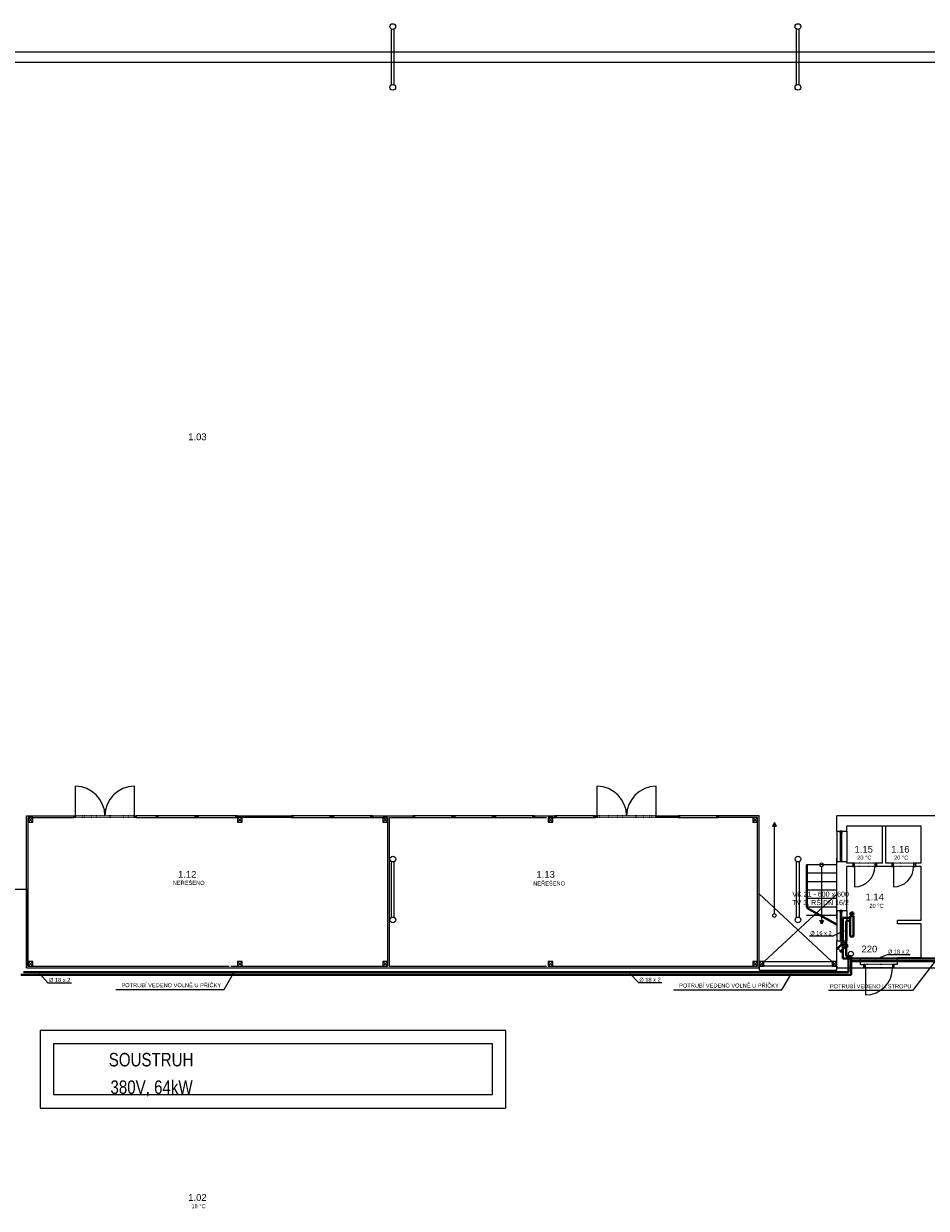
# Model space of a CAD drawing. Header units: millimetres. Extents: x 0 to 1216358, y -266558 to 2852.
# Tile 8 of 76: x 968233 to 994964, y -140960 to -105886. Entities that reach past the tile are written whole.
import ezdxf

# ---------------------------------------------------------------- set-up
doc = ezdxf.new("R2010")
doc.units = ezdxf.units.MM
for name, pattern in [('DASHED', [0.75, 0.5, -0.25]), ('DĚLICÍ2', [15.875, 6.35, -3.175, 0, -3.175, 0, -3.175]), ('ČÁRKOVANÁ2', [0.375, 0.25, -0.125])]:
    doc.linetypes.add(name, pattern=pattern)
doc.layers.get('0').update_dxf_attribs({"lineweight": 13})
for name, color, linetype, lineweight in [('1-UT-POPIS', 7, 'Continuous', 13), ('1-UT-ROZ-ZPATECKA', 6, 'DASHED', 40), ('1-UT-ROZVODY', 4, 'Continuous', 40), ('1-UT-TELESA', 7, 'Continuous', 40), ('St_plocha_místnosti', 250, 'Continuous', 18)]:
    doc.layers.add(name, color=color, linetype=linetype, lineweight=lineweight)
doc.styles.add('Andy', font='arial.ttf')
doc.styles.add('SPIRITTXTSTYLE1', font='arial.ttf')
doc.styles.get("Standard").update_dxf_attribs({"font": 'arial.ttf'})

# ---------------------------------------------------------------- blocks, each defined once
blk = doc.blocks.new('EDWED')
at = {"color": 8, "ltscale": 2}
for p, q in [((872907, -201630), (969137, -201630)), ((872607, -201930), (969437, -201930)), ((941177, -224450), (941119, -224552)), ((941236, -224552), (941177, -224450)), ((941177, -227146), (941177, -224450)), ((947137, -224250), (943027, -224250)), ((943027, -224700), (943027, -224250)), ((941119, -224552), (941236, -224552)), ((943027, -224700), (943327, -224700)), ((945527, -224550), (943327, -224550)), ((944377, -224550), (943327, -224550)), ((943327, -224700), (943327, -224550)), ((944377, -225650), (944377, -224550)), ((944477, -225650), (944477, -224550)), ((945527, -224550), (944477, -224550)), ((945527, -225650), (945527, -224550)), ((942577, -225755), (942577, -227450)), ((943027, -225600), (943327, -225600)), ((943027, -227050), (943027, -225600)), ((943327, -225650), (943327, -225600)), ((943502, -225650), (943327, -225650)), ((943502, -225750), (943327, -225750)), ((943327, -227050), (943327, -225750)), ((943502, -225650), (943502, -225750)), ((944202, -225650), (944202, -225750)), ((944377, -225650), (944202, -225650)), ((944652, -225750), (944202, -225750)), ((944652, -225650), (944477, -225650)), ((944652, -225650), (944652, -225750)), ((945352, -225650), (945352, -225750)), ((945527, -225650), (945352, -225650)), ((945527, -225750), (945352, -225750)), ((945527, -227350), (945527, -225750)), ((943027, -228700), (940727, -226560)), ((940727, -228700), (943027, -226570)), ((943027, -227050), (943327, -227050)), ((942577, -227450), (942519, -227349)), ((942519, -227349), (942636, -227349)), ((942636, -227349), (942577, -227450)), ((944827, -227450), (944827, -227350)), ((945527, -227350), (944827, -227350)), ((945527, -227450), (944827, -227450)), ((945527, -228450), (945527, -227450)), ((943027, -227950), (943327, -227950)), ((943027, -228750), (943027, -227950)), ((943327, -228450), (943327, -227950)), ((943327, -228450), (943727, -228450)), ((943727, -228650), (943727, -228450)), ((943727, -228650), (943827, -228650)), ((943827, -228750), (943827, -228650)), ((944827, -228650), (944727, -228650)), ((944727, -228750), (944727, -228650)), ((945527, -228450), (944827, -228450)), ((944827, -228650), (944827, -228450)), ((943027, -228750), (943827, -228750)), ((943827, -228750), (943827, -228750)), ((943827, -228750), (943827, -228750)), ((944727, -228750), (946177, -228750))]:
    blk.add_line(p, q, dxfattribs=at)
at = {"color": 8}
for p, q in [((919027, -224250), (919206, -224250)), ((919027, -228750), (919027, -224250)), ((919077, -224300), (919206, -224300)), ((919077, -228700), (919077, -224300)), ((919206, -224250), (920427, -224250)), ((919206, -224300), (920427, -224300)), ((920427, -224300), (920427, -224250)), ((922877, -224250), (922277, -224250)), ((922277, -224300), (922277, -224250)), ((922277, -224300), (922877, -224300)), ((922877, -224300), (922877, -224250)), ((925277, -224250), (926877, -224250)), ((925277, -224300), (925277, -224250)), ((926877, -224300), (925277, -224300)), ((926877, -224300), (926877, -224250)), ((929277, -224250), (930477, -224250)), ((929277, -224300), (929277, -224250)), ((929277, -224300), (929717, -224300)), ((929717, -224300), (929717, -228700)), ((929767, -224300), (929767, -228700)), ((929767, -224300), (930477, -224300)), ((930477, -224300), (930477, -224250)), ((934077, -224250), (934677, -224250)), ((934077, -224300), (934077, -224250)), ((934077, -224300), (934427, -224300)), ((934477, -224300), (934677, -224300)), ((934677, -224300), (934677, -224250)), ((937727, -224250), (938327, -224250)), ((937727, -224300), (937727, -224250)), ((938327, -224300), (937727, -224300)), ((938327, -224300), (938327, -224250)), ((939527, -224300), (939527, -224250)), ((940727, -224250), (939527, -224250)), ((940677, -224300), (939527, -224300)), ((940677, -225677), (940677, -224300)), ((940677, -228700), (940677, -224300)), ((940727, -228750), (940727, -224250)), ((943027, -224700), (943027, -225600)), ((943327, -224700), (943327, -225600)), ((943027, -227284), (943027, -225500)), ((943027, -225700), (942127, -225700)), ((942127, -226950), (942127, -225700)), ((942157, -226967), (942157, -225700)), ((943027, -225950), (942127, -225950)), ((943027, -226200), (942127, -226200)), ((911197, -226425), (919027, -226425)), ((919027, -226425), (919027, -228750)), ((943027, -226450), (942127, -226450)), ((943027, -226700), (942127, -226700)), ((942127, -226950), (943027, -227450)), ((943027, -226950), (942127, -226950)), ((942127, -226984), (943027, -227484)), ((942515, -227200), (942127, -227200)), ((943027, -227200), (942577, -227200)), ((943027, -227050), (943027, -227950)), ((943327, -227050), (943327, -227950)), ((940867, -228700), (940867, -228560)), ((940867, -228560), (942887, -228560)), ((942887, -228560), (942887, -228700)), ((919027, -228750), (940727, -228750)), ((919027, -228750), (940727, -228750)), ((919077, -228700), (925027, -228700)), ((925077, -228700), (929717, -228700)), ((929767, -228700), (934427, -228700)), ((934477, -228700), (940677, -228700)), ((940727, -228750), (940727, -228700)), ((940727, -228700), (940867, -228700)), ((943027, -228700), (940727, -228700)), ((940727, -228700), (940727, -228820)), ((940727, -228820), (943027, -228820)), ((942887, -228700), (943027, -228700)), ((943027, -228700), (943027, -228750)), ((943027, -228820), (943027, -228700)), ((943027, -228750), (954527, -228750)), ((932829, -231002), (919829, -231002)), ((919829, -231002), (919829, -232502)), ((932829, -232502), (932829, -231002)), ((919829, -232502), (932829, -232502))]:
    blk.add_line(p, q, dxfattribs=at)
at = {"color": 8, "lineweight": 18, "ltscale": 2}
for p, q in [((929837, -227255), (929837, -225605)), ((929917, -227255), (929917, -225605)), ((941837, -227255), (941837, -225605)), ((941917, -227255), (941917, -225605))]:
    blk.add_line(p, q, dxfattribs=at)
at = {"color": 8, "linetype": 'ČÁRKOVANÁ2', "ltscale": 4}
for p, q in [((933229, -230602), (919429, -230602)), ((919429, -230602), (919429, -232902)), ((933229, -232902), (933229, -230602)), ((919429, -232902), (933229, -232902))]:
    blk.add_line(p, q, dxfattribs=at)
at = {"color": 8, "lineweight": 18, "ltscale": 2}
for points in [[(929834, -202605), (929834, -200955)], [(929914, -202605), (929914, -200955)], [(941834, -202605), (941834, -200955)], [(941914, -202605), (941914, -200955)]]:
    blk.add_lwpolyline(points, dxfattribs=at)
at = {"color": 8, "ltscale": 2}
for points in [[(920477, -224250), (920477, -223375)], [(922227, -224250), (922227, -223375)], [(935927, -224250), (935927, -223375)], [(937677, -224250), (937677, -223375)], [(919077, -224300), (919217, -224440)], [(919217, -224300), (919077, -224440)], [(925277, -224300), (925417, -224440)], [(925417, -224300), (925277, -224440)], [(929577, -224300), (929717, -224440)], [(929717, -224300), (929577, -224440)], [(934477, -224300), (934617, -224440)], [(934617, -224300), (934477, -224440)], [(940537, -224300), (940677, -224440)], [(940677, -224300), (940537, -224440)], [(943552, -225750), (943552, -226350)], [(944702, -225750), (944702, -226350)], [(919077, -228560), (919217, -228700)], [(919217, -228560), (919077, -228700)], [(925277, -228560), (925417, -228700)], [(925417, -228560), (925277, -228700)], [(929577, -228560), (929717, -228700)], [(929717, -228560), (929577, -228700)], [(934477, -228560), (934617, -228700)], [(934617, -228560), (934477, -228700)], [(940537, -228560), (940677, -228700)], [(940677, -228560), (940537, -228700)], [(940727, -228560), (940867, -228700)], [(940867, -228560), (940727, -228700)], [(942887, -228560), (943027, -228700)], [(943027, -228560), (942887, -228700)], [(943877, -228752), (943877, -229552)]]:
    blk.add_lwpolyline(points, dxfattribs=at)
for points in [[(919077, -224440), (919217, -224440), (919217, -224300), (919077, -224300)], [(920427, -224250), (920477, -224250), (920477, -224300), (920427, -224300)], [(922227, -224250), (922277, -224250), (922277, -224300), (922227, -224300)], [(922877, -224300), (924077, -224300), (924077, -224250), (922877, -224250)], [(922877, -224300), (922927, -224300), (922927, -224250), (922877, -224250)], [(924077, -224300), (924027, -224300), (924027, -224250), (924077, -224250)], [(924077, -224300), (925277, -224300), (925277, -224250), (924077, -224250)], [(924077, -224300), (924127, -224300), (924127, -224250), (924077, -224250)], [(925277, -224300), (925227, -224300), (925227, -224250), (925277, -224250)], [(925277, -224440), (925417, -224440), (925417, -224300), (925277, -224300)], [(926877, -224300), (928077, -224300), (928077, -224250), (926877, -224250)], [(926877, -224300), (926927, -224300), (926927, -224250), (926877, -224250)], [(928077, -224300), (928027, -224300), (928027, -224250), (928077, -224250)], [(928077, -224300), (929277, -224300), (929277, -224250), (928077, -224250)], [(928077, -224300), (928127, -224300), (928127, -224250), (928077, -224250)], [(929277, -224300), (929227, -224300), (929227, -224250), (929277, -224250)], [(929577, -224440), (929717, -224440), (929717, -224300), (929577, -224300)], [(930477, -224300), (931677, -224300), (931677, -224250), (930477, -224250)], [(930477, -224300), (930527, -224300), (930527, -224250), (930477, -224250)], [(931677, -224300), (931627, -224300), (931627, -224250), (931677, -224250)], [(931677, -224300), (932877, -224300), (932877, -224250), (931677, -224250)], [(931677, -224300), (931727, -224300), (931727, -224250), (931677, -224250)], [(932877, -224300), (932827, -224300), (932827, -224250), (932877, -224250)], [(932877, -224300), (934077, -224300), (934077, -224250), (932877, -224250)], [(932877, -224300), (932927, -224300), (932927, -224250), (932877, -224250)], [(934077, -224300), (934027, -224300), (934027, -224250), (934077, -224250)], [(934477, -224440), (934617, -224440), (934617, -224300), (934477, -224300)], [(934677, -224300), (935877, -224300), (935877, -224250), (934677, -224250)], [(934677, -224300), (934727, -224300), (934727, -224250), (934677, -224250)], [(935877, -224300), (935827, -224300), (935827, -224250), (935877, -224250)], [(935877, -224250), (935927, -224250), (935927, -224300), (935877, -224300)], [(937677, -224250), (937727, -224250), (937727, -224300), (937677, -224300)], [(938327, -224300), (939527, -224300), (939527, -224250), (938327, -224250)], [(938327, -224300), (938377, -224300), (938377, -224250), (938327, -224250)], [(939527, -224300), (939477, -224300), (939477, -224250), (939527, -224250)], [(940537, -224440), (940677, -224440), (940677, -224300), (940537, -224300)], [(943177, -225600), (943177, -224700), (943127, -224700), (943127, -225600)], [(943177, -224700), (943177, -224750), (943127, -224750), (943127, -224700)], [(943177, -225600), (943177, -225550), (943127, -225550), (943127, -225600)], [(943502, -225750), (943552, -225750), (943552, -225650), (943502, -225650)], [(944152, -225749), (944202, -225749), (944202, -225649), (944152, -225649)], [(944652, -225750), (944702, -225750), (944702, -225650), (944652, -225650)], [(945302, -225749), (945352, -225749), (945352, -225649), (945302, -225649)], [(943177, -227950), (943177, -227050), (943127, -227050), (943127, -227950)], [(943177, -227050), (943177, -227100), (943127, -227100), (943127, -227050)], [(943177, -227950), (943177, -227900), (943127, -227900), (943127, -227950)], [(919077, -228700), (919217, -228700), (919217, -228560), (919077, -228560)], [(925277, -228700), (925417, -228700), (925417, -228560), (925277, -228560)], [(929577, -228700), (929717, -228700), (929717, -228560), (929577, -228560)], [(934477, -228700), (934617, -228700), (934617, -228560), (934477, -228560)], [(940537, -228700), (940677, -228700), (940677, -228560), (940537, -228560)], [(940727, -228700), (940867, -228700), (940867, -228560), (940727, -228560)], [(942887, -228700), (943027, -228700), (943027, -228560), (942887, -228560)], [(943827, -228752), (943877, -228752), (943877, -228652), (943827, -228652)], [(944677, -228751), (944727, -228751), (944727, -228651), (944677, -228651)]]:
    blk.add_lwpolyline(points, close=True, dxfattribs=at)
at = {"color": 8, "linetype": 'DĚLICÍ2', "ltscale": 2}
for points in [[(922227, -224250), (920477, -224250)], [(922227, -224300), (920477, -224300)], [(937677, -224250), (935927, -224250)], [(937677, -224300), (935927, -224300)], [(944152, -225649), (943552, -225650)], [(944152, -225749), (943552, -225750)], [(945302, -225649), (944702, -225650)], [(945302, -225749), (944702, -225750)], [(944677, -228651), (943877, -228652)], [(944677, -228751), (943877, -228752)]]:
    blk.add_lwpolyline(points, dxfattribs=at)
at = {"color": 8, "ltscale": 2}
for centre, radius in [((929874, -200880), 85), ((941874, -200880), 85), ((929874, -202680), 85), ((941874, -202680), 85), ((929877, -225530), 85), ((941877, -225530), 85), ((942577, -225700), 54.6), ((929877, -227330), 85), ((941177, -227200), 54.6), ((941877, -227330), 85), ((943443, -228334), 75)]:
    blk.add_circle(centre, radius, dxfattribs=at)
for centre, radius, start, end in [((920477, -224250), 875, 0, 90), ((922227, -224250), 875, 90, 180), ((935927, -224250), 875, 0, 90), ((937677, -224250), 875, 90, 180), ((943552, -225750), 600, 270, 0), ((944702, -225750), 600, 270, 0), ((943877, -228752), 800, 270, 0)]:
    blk.add_arc(centre, radius, start, end, dxfattribs=at)
at = {"color": 8, "width": 0.8}
for s, p in [('SOUSTRUH', (921465, -231668)), ('380V, 64kW', (921515, -232483))]:
    blk.add_text(s, height=400, dxfattribs=at).set_placement(p)

msp = doc.modelspace()

# ---------------------------------------------------------------- hatches: boundary and pattern name
at = {"layer": '1-UT-TELESA'}
h = msp.add_hatch(color=7, dxfattribs=at)
h.dxf.hatch_style = 1
h.paths.add_polyline_path([(992812.3, -132246.5, 1), (992712.3, -132246.5, 1)])

# ---------------------------------------------------------------- linework, layer by layer
at = {"layer": '1-UT-POPIS'}
for p, q in [((992189.9, -132905.3), (991508.3, -132905.3)), ((992189.9, -132905.3), (992539.6, -132735.6)), ((993807.8, -133451.2), (993464.2, -133592.8)), ((994489.4, -133451.2), (993807.8, -133451.2)), ((968962.6, -134290.9), (968704.3, -134010.6)), ((969644.3, -134290.9), (968962.6, -134290.9)), ((986445.7, -134283.7), (986187.4, -134003.4)), ((987127.3, -134283.7), (986445.7, -134283.7))]:
    msp.add_line(p, q, dxfattribs=at)
at = {"layer": '1-UT-POPIS', "ltscale": 0.1}
for p, q in [((994572.7, -134499.9), (995268.6, -133600.5)), ((974172.3, -134483.4), (974450.2, -134001.9)), ((990689, -134493.5), (990967, -134012)), ((970964.1, -134483.4), (974172.3, -134483.4)), ((987480.8, -134493.5), (990689, -134493.5)), ((992065.2, -134499.9), (994572.7, -134499.9))]:
    msp.add_line(p, q, dxfattribs=at)
at = {"layer": '1-UT-ROZ-ZPATECKA', "linetype": 'ByBlock'}
for p, q in [((992561.1, -133223.2), (992414.2, -133370.1)), ((992414.2, -133370.1), (992437.2, -133306.3)), ((992414.2, -133370.1), (992478, -133347.1))]:
    msp.add_line(p, q, dxfattribs=at)
msp.add_circle((992592.3, -133192), 44.1, dxfattribs=at)
msp.add_circle((992592.3, -133192), 44.1, dxfattribs=at)
at = {"layer": '1-UT-ROZVODY', "ltscale": 0.1}
for p, q in [((992495.7, -133065), (992495.7, -132362)), ((992495.7, -132362), (992712.3, -132362)), ((992495.7, -133153.2), (992496.3, -133559.4)), ((992656.8, -133559.4), (992496.3, -133559.7)), ((1004068, -133559.4), (992656.8, -133559.4)), ((992656.8, -133559.4), (992656.8, -133966.6)), ((992656.8, -133966.6), (968230.7, -133966.6))]:
    msp.add_line(p, q, dxfattribs=at)
at = {"layer": '1-UT-ROZVODY', "color": 6, "ltscale": 0.1}
for p, q in [((992592.3, -133147.9), (992592.3, -132453.2)), ((992592.3, -132453.2), (992712.3, -132453.2)), ((992592.3, -133236.1), (992592.3, -133492)), ((992592.3, -133499.4), (992592.3, -133492)), ((992739.7, -133499.4), (992592.3, -133499.4)), ((992739.7, -133642.3), (992739.7, -133499.4)), ((1003985.1, -133642.3), (992739.7, -133642.3)), ((992739.7, -133642.3), (992739.7, -134049.5)), ((992739.7, -134049.5), (968147.8, -134049.5))]:
    msp.add_line(p, q, dxfattribs=at)
at = {"layer": '1-UT-ROZVODY'}
for p, q in [((992464.5, -133140.3), (992317.6, -133287.2)), ((992317.6, -133287.2), (992340.7, -133223.4)), ((992317.6, -133287.2), (992381.4, -133264.2))]:
    msp.add_line(p, q, dxfattribs=at)
at = {"layer": '1-UT-ROZVODY', "linetype": 'Continuous'}
msp.add_circle((992495.7, -133109.1), 44.1, dxfattribs=at)
msp.add_circle((992495.7, -133109.1), 44.1, dxfattribs=at)
msp.add_circle((992495.7, -133109.1), 44.1, dxfattribs=at)
at = {"layer": '1-UT-TELESA', "color": 7}
for p, q in [((992712.3, -132912.6), (992712.3, -132312.6)), ((992712.3, -132312.6), (992812.3, -132312.6)), ((992812.3, -132912.6), (992812.3, -132312.6))]:
    msp.add_line(p, q, dxfattribs=at)
at = {"layer": '1-UT-TELESA', "ltscale": 0.5}
for p, q in [((992712.3, -132312.6), (992712.3, -132912.6)), ((992712.3, -132912.6), (992812.3, -132912.6))]:
    msp.add_line(p, q, dxfattribs=at)
at = {"layer": '1-UT-TELESA', "ltscale": 0.1}
msp.add_line((992812.3, -132312.6), (992812.3, -132912.6), dxfattribs=at)
at = {"layer": '1-UT-TELESA', "color": 7}
msp.add_circle((992762.3, -132246.5), 50, dxfattribs=at)

# ---------------------------------------------------------------- block references
msp.add_blockref('EDWED', (49287.2, 94909.3))

# ---------------------------------------------------------------- texts
at = {"layer": '1-UT-POPIS', "attachment_point": 5, "style": 'SPIRITTXTSTYLE1'}
for s, width, insert, char_height in [('20 °C', 3376.263, (993128.9, -130576.7), 120), ('20 °C', 3376.263, (994220.5, -130578.6), 120), ('NEŘEŠENO', 3376.263, (973120.2, -131324.4), 120), ('NEŘEŠENO', 3376.263, (983794.1, -131343.8), 120), ('VK 21 - 600 x 600\\PTV 3, RŠ DN 16/2', 3376.263, (991833, -131797.3), 150), ('20 °C', 3376.263, (993490, -132005.6), 120), ('%%C 16 x 2', 3376.263, (991843.9, -132816.1), 120), ('%%C 18 x 2', 3376.263, (994143.4, -133361.9), 120), ('%%C 18 x 2', 3376.263, (969298.2, -134201.7), 120), ('POTRUBÍ VEDENO VOLNĚ U PŘÍČKY', 4268.026, (972603.8, -134355.3), 120), ('%%C 18 x 2', 3376.263, (986781.3, -134194.5), 120), ('POTRUBÍ VEDENO VOLNĚ U PŘÍČKY', 4268.026, (989120.5, -134365.4), 120), ('POTRUBÍ VEDENO U STROPU', 3376.263, (993315.4, -134386), 120), ('18 °C', 3376.263, (973411, -140897.9), 120)]:
    msp.add_mtext_dynamic_manual_height_columns(s, width=width, gutter_width=12.5, heights=[0], dxfattribs=dict(at, insert=insert, char_height=char_height))
at = {"layer": 'St_plocha_místnosti', "ltscale": 2, "style": 'Andy'}
for s, p in [('1.03', (973106, -118218.4)), ('1.15', (992840.1, -130430.8)), ('1.16', (993923.5, -130430.8)), ('1.12', (972803, -131173.1)), ('1.13', (983418.7, -131173.1)), ('1.14', (993162.2, -131841.6)), ('1.02', (973106, -140739))]:
    msp.add_text(s, height=200, dxfattribs=at).set_placement(p)
at = {"layer": 'St_plocha_místnosti', "color": 230, "ltscale": 2, "style": 'Andy'}
msp.add_text('220', height=200, dxfattribs=at).set_placement((993046.4, -133381.3))

doc.saveas('drawing.dxf')
